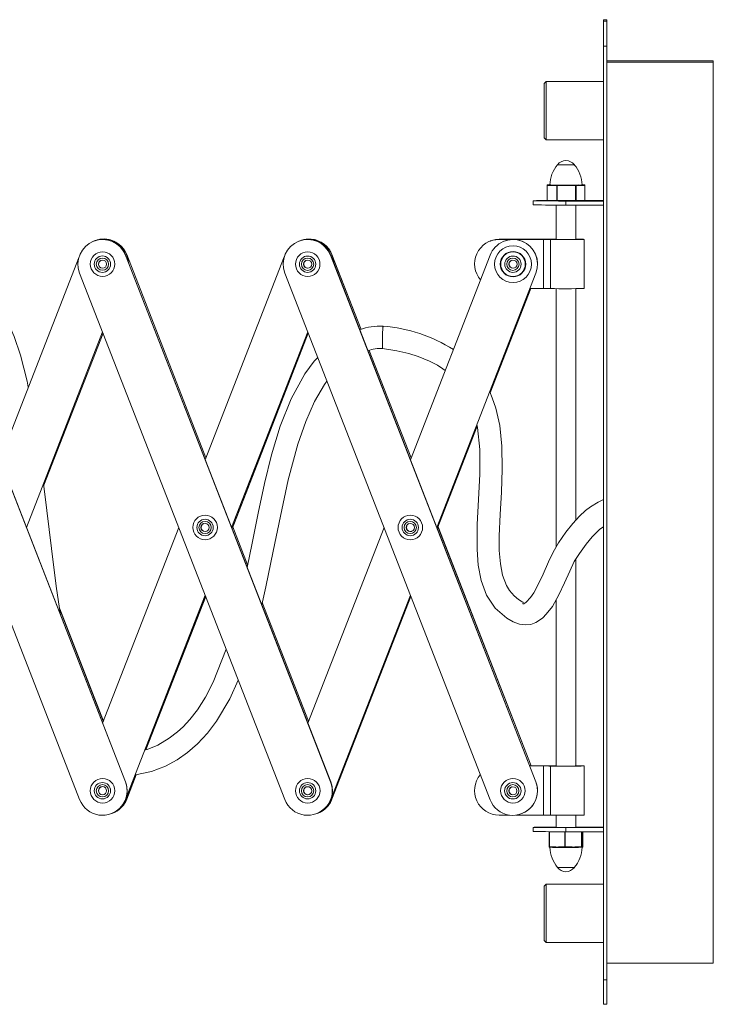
# Model space of a CAD drawing. Header units: millimetres. Extents: x -628 to -135, y -106 to 502.
# Tile 3 of 6: x -305 to -135, y -106 to 134. Entities that reach past the tile are written whole.
import ezdxf

# ---------------------------------------------------------------- set-up
doc = ezdxf.new("R2010")
doc.units = ezdxf.units.MM

msp = doc.modelspace()

# ---------------------------------------------------------------- linework, layer by layer
at = {"color": 7, "linetype": 'Continuous', "lineweight": 15}
for p, q in [((-162.3, -106.22), (-162.3, 134.18)), ((-162.3, 134.18), (-161.5, 134.18)), ((-162.3, 133.78), (-161.5, 133.78)), ((-161.5, -106.22), (-161.5, 134.18)), ((-162.3, 127.73), (-161.5, 127.73)), ((-161.5, 124.14), (-135.5, 124.14)), ((-161.5, 123.81), (-135.5, 123.81)), ((-135.5, 124.14), (-135.5, -96.18)), ((-176.3, 119.08), (-176.8, 118.58)), ((-176.8, 105.37), (-176.8, 118.58)), ((-162.3, 119.08), (-176.3, 119.08)), ((-176.3, 119.08), (-176.3, 104.87)), ((-176.8, 105.37), (-176.3, 104.87)), ((-176.3, 104.87), (-162.3, 104.87)), ((-175.45, 93.84), (-176, 93.83)), ((-176, 93.83), (-175.22, 93.82)), ((-175.2, 93.82), (-175.22, 93.82)), ((-175.21, 93.83), (-175.19, 93.82)), ((-174.4, 93.81), (-174.44, 93.81)), ((-174.43, 93.81), (-174.4, 93.81)), ((-174.4, 93.81), (-172.15, 93.8)), ((-174.4, 93.81), (-173.63, 93.79)), ((-174.4, 93.81), (-172.16, 93.79)), ((-173.63, 93.79), (-172.16, 93.79)), ((-172.11, 93.79), (-172.16, 93.79)), ((-172.15, 93.8), (-172.1, 93.8)), ((-170.65, 93.8), (-170.6, 93.81)), ((-170.6, 93.8), (-170.65, 93.79)), ((-170.6, 93.81), (-168.44, 93.82)), ((-170.6, 93.8), (-168.43, 93.81)), ((-170.6, 93.8), (-169.13, 93.8)), ((-169.13, 93.8), (-168.43, 93.81)), ((-168.44, 93.82), (-168.41, 93.82)), ((-168.4, 93.81), (-168.43, 93.81)), ((-167.72, 93.83), (-167.7, 93.83)), ((-167.69, 93.82), (-167.71, 93.82)), ((-167.69, 93.82), (-166.99, 93.83)), ((-166.99, 93.83), (-167.53, 93.84)), ((-176.1, 93.73), (-176.1, 90.08)), ((-176.08, 93.73), (-176.08, 90.08)), ((-175.28, 93.72), (-176.08, 93.73)), ((-173.71, 93.69), (-174.52, 93.71)), ((-173.71, 90.04), (-173.71, 93.69)), ((-173.63, 93.69), (-173.63, 90.04)), ((-172.1, 93.69), (-173.63, 93.69)), ((-169.13, 93.69), (-170.65, 93.69)), ((-169.13, 90.05), (-169.13, 93.69)), ((-168.32, 93.71), (-169.04, 93.7)), ((-169.04, 93.7), (-169.04, 90.05)), ((-166.91, 93.73), (-167.63, 93.72)), ((-166.91, 90.08), (-166.91, 93.73)), ((-166.89, 90.08), (-166.89, 93.73)), ((-179.5, 89.98), (-179.5, 88.98)), ((-176.08, 90.08), (-173.71, 90.04)), ((-173.63, 89.94), (-176, 89.98)), ((-173.63, 90.04), (-169.13, 90.05)), ((-169.13, 89.95), (-173.63, 89.94)), ((-171.5, 89.91), (-171.5, 88.91)), ((-162.3, 89.91), (-171.5, 89.91)), ((-166.99, 89.98), (-169.13, 89.95)), ((-169.04, 90.05), (-166.91, 90.08)), ((-162.3, 90.04), (-166.9, 90.04)), ((-173.9, 88.91), (-173.9, 80.53)), ((-171.5, 88.91), (-162.3, 88.91)), ((-169.1, 80.53), (-169.1, 88.91)), ((-286.86, 80.1), (-286.88, 80.09)), ((-286.86, 80.1), (-286.88, 80.09)), ((-286.58, 80.21), (-286.6, 80.2)), ((-286.54, 80.22), (-286.56, 80.22)), ((-282.48, 80.11), (-282.5, 80.1)), ((-282.2, 80.22), (-282.23, 80.21)), ((-236.74, 80.09), (-236.76, 80.08)), ((-236.73, 80.09), (-236.75, 80.09)), ((-236.45, 80.2), (-236.48, 80.19)), ((-236.42, 80.22), (-236.44, 80.21)), ((-232.36, 80.1), (-232.38, 80.09)), ((-232.08, 80.21), (-232.1, 80.2)), ((-189.99, 80.13), (-190.01, 80.12)), ((-189.94, 80.15), (-189.97, 80.14)), ((-187.79, 80.55), (-187.81, 80.54)), ((-187.81, 80.54), (-176.94, 80.54)), ((-187.79, 80.55), (-176.92, 80.55)), ((-176.9, 80.55), (-187.77, 80.56)), ((-187.75, 80.56), (-187.77, 80.56)), ((-176.88, 80.56), (-187.75, 80.56)), ((-186.6, 80.09), (-186.63, 80.08)), ((-186.03, 80.55), (-185.76, 80.56)), ((-185.77, 80.55), (-185.99, 80.55)), ((-185.95, 80.55), (-185.77, 80.55)), ((-175.36, 80.55), (-185.78, 80.55)), ((-185.77, 80.55), (-185.78, 80.55)), ((-185.76, 80.56), (-185.77, 80.55)), ((-175.36, 80.55), (-185.77, 80.55)), ((-185.77, 80.55), (-175.35, 80.55)), ((-185.76, 80.56), (-175.35, 80.55)), ((-182.23, 80.09), (-182.25, 80.08)), ((-176.94, 80.54), (-176.92, 80.55)), ((-176.94, 80.54), (-176.94, 68.54)), ((-176.9, 80.55), (-176.88, 80.56)), ((-175.36, 80.55), (-175.36, 80.55)), ((-175.35, 80.55), (-175.35, 80.55)), ((-174.43, 80.53), (-175.28, 80.53)), ((-175.28, 80.53), (-175.28, 68.53)), ((-175.18, 80.57), (-174.35, 80.57)), ((-174.75, 80.54), (-174.45, 80.54)), ((-174.71, 80.56), (-174.42, 80.56)), ((-173.9, 80.57), (-174.35, 80.57)), ((-168.15, 80.54), (-168.15, 80.55)), ((-167.05, 68.55), (-167.05, 80.55)), ((-329.24, 76.69), (-279.11, -51.89)), ((-329.22, 76.69), (-279.09, -51.88)), ((-309.74, 26.74), (-290.44, 76.26)), ((-285.23, 75.34), (-285.06, 75.44)), ((-279.09, 76.69), (-279.11, 76.68)), ((-279.11, 76.68), (-228.99, -51.89)), ((-279.09, 76.69), (-228.96, -51.89)), ((-278.8, 76.81), (-259.45, 27.18)), ((-278.77, 76.81), (-259.43, 27.21)), ((-259.62, 26.74), (-240.31, 76.25)), ((-235.11, 75.33), (-234.93, 75.43)), ((-228.97, 76.68), (-228.99, 76.67)), ((-228.99, 76.67), (-178.86, -51.9)), ((-228.97, 76.68), (-178.84, -51.89)), ((-228.66, 76.78), (-221.56, 58.56)), ((-228.65, 76.81), (-221.54, 58.57)), ((-209.49, 26.73), (-190.02, 76.67)), ((-184.96, 75.33), (-184.79, 75.43)), ((-290.29, -56.24), (-340.42, 72.33)), ((-240.16, -56.25), (-290.29, 72.32)), ((-190.04, -56.26), (-240.17, 72.31)), ((-178.84, 72.31), (-203.05, 10.21)), ((-178.82, 72.32), (-203.04, 10.19)), ((-178.82, 72.32), (-178.84, 72.31)), ((-180.08, 68.54), (-190.01, 43.06)), ((-180.06, 68.54), (-190, 43.04)), ((-180.29, 68.54), (-176.94, 68.54)), ((-173.9, 68.52), (-173.9, 5.39)), ((-169.1, 12.01), (-169.1, 68.52)), ((-284.69, 57.96), (-303.3, 10.23)), ((-284.68, 57.94), (-303.29, 10.2)), ((-234.57, 57.96), (-253.18, 10.22)), ((-234.56, 57.93), (-253.17, 10.2)), ((-216.17, 59.29), (-216.14, 59.35)), ((-284.58, 57.66), (-299.04, 20.55)), ((-284.57, 57.64), (-299.04, 20.51)), ((-234.45, 57.65), (-253.06, 9.92)), ((-234.44, 57.63), (-253.05, 9.9)), ((-219.57, 53.44), (-209.32, 27.17)), ((-219.54, 53.45), (-209.31, 27.2)), ((-193.16, 34.99), (-202.94, 9.91)), ((-193.15, 34.96), (-202.93, 9.89)), ((-284.68, -37.54), (-266.07, 10.19)), ((-260.17, 11.05), (-259.99, 11.15)), ((-252.88, 10.34), (-249.26, 1.05)), ((-252.87, 10.37), (-249.25, 1.09)), ((-234.55, -37.55), (-215.94, 10.18)), ((-202.76, 10.33), (-180.02, -48)), ((-202.74, 10.36), (-179.99, -48)), ((-209.23, 9.24), (-209.15, 9.27)), ((-169.1, -48.03), (-169.1, 2.41)), ((-259.63, -6.33), (-279.09, -56.24)), ((-259.62, -6.35), (-279.07, -56.23)), ((-259.51, -6.63), (-274.12, -44.09)), ((-259.5, -6.65), (-274.1, -44.09)), ((-209.5, -6.33), (-228.96, -56.25)), ((-209.5, -6.36), (-228.94, -56.24)), ((-209.39, -6.63), (-228.69, -56.14)), ((-209.38, -6.66), (-228.67, -56.13)), ((-245.69, -8.11), (-234.38, -37.11)), ((-245.68, -8.08), (-234.37, -37.08)), ((-173.9, -7.48), (-173.9, -48.03)), ((-295.17, -9.69), (-284.49, -37.07)), ((-295.15, -9.79), (-284.51, -37.1)), ((-180.36, -48), (-176.88, -48)), ((-180.36, -48.01), (-176.9, -48.01)), ((-180.36, -48.01), (-175.35, -48.01)), ((-180.35, -48.01), (-175.35, -48.02)), ((-176.92, -48.02), (-180.35, -48.02)), ((-175.36, -48.02), (-180.35, -48.02)), ((-175.36, -48.02), (-180.35, -48.02)), ((-176.94, -48.03), (-180.35, -48.03)), ((-176.94, -48.03), (-176.92, -48.02)), ((-176.94, -60.03), (-176.94, -48.03)), ((-176.9, -48.01), (-176.88, -48)), ((-175.36, -48.02), (-175.36, -48.02)), ((-175.35, -48.02), (-175.35, -48.01)), ((-174.43, -48.03), (-175.28, -48.04)), ((-175.28, -60.04), (-175.28, -48.04)), ((-175.18, -48), (-174.35, -48)), ((-174.75, -48.02), (-174.45, -48.02)), ((-174.71, -48.01), (-174.42, -48.01)), ((-174.35, -48), (-173.9, -48)), ((-168.15, -48.02), (-168.15, -48.02)), ((-167.05, -60.02), (-167.05, -48.02)), ((-276.48, -50.15), (-278.81, -56.13)), ((-276.46, -50.15), (-278.79, -56.12)), ((-279.09, -51.88), (-279.11, -51.89)), ((-228.96, -51.89), (-228.99, -51.89)), ((-178.84, -51.89), (-178.86, -51.9)), ((-285.23, -53.23), (-285.05, -53.13)), ((-235.1, -53.24), (-234.93, -53.14)), ((-184.98, -53.24), (-184.81, -53.15)), ((-279.07, -56.23), (-279.09, -56.24)), ((-278.79, -56.12), (-278.81, -56.13)), ((-228.94, -56.24), (-228.96, -56.25)), ((-228.67, -56.13), (-228.69, -56.14)), ((-282.5, -59.65), (-282.46, -59.63)), ((-282.2, -59.53), (-282.16, -59.52)), ((-232.38, -59.66), (-232.34, -59.64)), ((-232.08, -59.54), (-232.04, -59.52)), ((-185.26, -60.03), (-187.81, -60.03)), ((-176.94, -60.03), (-183.65, -60.03)), ((-182.26, -59.67), (-182.23, -59.66)), ((-173.9, -60.05), (-173.9, -63.03)), ((-169.1, -63.03), (-169.1, -60.05)), ((-179.5, -63.02), (-179.5, -64.02)), ((-175.6, -64.13), (-175.6, -67.78)), ((-171.76, -64.16), (-175.55, -64.13)), ((-175.55, -64.13), (-175.55, -67.78)), ((-171.76, -64.16), (-171.66, -64.16)), ((-171.76, -67.8), (-171.76, -64.16)), ((-167.66, -64.14), (-171.66, -64.16)), ((-171.66, -64.16), (-171.66, -67.8)), ((-171.5, -63.08), (-171.5, -64.08)), ((-162.3, -63.08), (-171.5, -63.08)), ((-171.5, -64.08), (-162.3, -64.08)), ((-162.3, -62.95), (-169.1, -62.95)), ((-167.66, -67.79), (-167.66, -64.14)), ((-167.39, -64.1), (-167.61, -64.14)), ((-167.61, -64.14), (-167.61, -67.79)), ((-167.39, -64.1), (-167.39, -64.08)), ((-167.39, -67.75), (-167.39, -64.1)), ((-167.39, -67.75), (-167.39, -64.1)), ((-175.55, -67.78), (-174.27, -67.79)), ((-175.5, -67.88), (-174.25, -67.89)), ((-174.26, -67.89), (-174.22, -67.89)), ((-174.21, -67.9), (-174.25, -67.9)), ((-173.05, -67.8), (-171.76, -67.8)), ((-173, -67.9), (-172.95, -67.9)), ((-172.95, -67.91), (-172.99, -67.91)), ((-172.95, -67.9), (-171.71, -67.9)), ((-172.95, -67.91), (-170.4, -67.91)), ((-171.76, -67.8), (-171.66, -67.8)), ((-171.71, -67.9), (-170.39, -67.9)), ((-171.66, -67.8), (-170.31, -67.8)), ((-170.4, -67.9), (-170.35, -67.9)), ((-170.35, -67.91), (-170.4, -67.91)), ((-169.06, -67.89), (-169.02, -67.89)), ((-169.02, -67.9), (-169.06, -67.9)), ((-169.02, -67.79), (-167.66, -67.79)), ((-169.02, -67.89), (-167.71, -67.89)), ((-167.69, -67.89), (-167.62, -67.87)), ((-167.65, -67.88), (-167.69, -67.89)), ((-167.63, -67.88), (-167.65, -67.88)), ((-167.61, -67.79), (-167.53, -67.77)), ((-167.55, -67.86), (-167.48, -67.85)), ((-167.47, -67.76), (-167.39, -67.75)), ((-176.3, -76.91), (-176.8, -77.41)), ((-162.3, -76.91), (-176.3, -76.91)), ((-176.3, -76.91), (-176.3, -91.12)), ((-176.8, -90.62), (-176.8, -77.41)), ((-176.8, -90.62), (-176.3, -91.12)), ((-176.3, -91.12), (-162.3, -91.12)), ((-161.5, -96.18), (-135.5, -96.18)), ((-162.3, -100.27), (-161.5, -100.27)), ((-162.3, -106.22), (-161.5, -106.22))]:
    msp.add_line(p, q, dxfattribs=at)
at = {"color": 8, "linetype": 'Continuous', "lineweight": 15}
for p, q in [((-175.45, 93.84), (-176, 93.83)), ((-166.99, 93.83), (-167.53, 93.84)), ((-176.9, 80.55), (-176.9, 80.55)), ((-175.36, 80.54), (-175.36, 80.55)), ((-175.35, 80.55), (-175.35, 80.55)), ((-174.75, 80.54), (-174.75, 80.54)), ((-174.42, 80.54), (-174.42, 80.56)), ((-174.35, 80.57), (-174.35, 80.56)), ((-278.77, 76.81), (-278.8, 76.81)), ((-228.65, 76.81), (-228.67, 76.8)), ((-176.9, -48.01), (-176.9, -48.01)), ((-175.36, -48.02), (-175.36, -48.02)), ((-175.35, -48.02), (-175.35, -48.02)), ((-174.75, -48.03), (-174.75, -48.02)), ((-174.42, -48.02), (-174.42, -48.01)), ((-174.35, -48), (-174.35, -48)), ((-167.39, -64.1), (-167.39, -64.08)), ((-167.39, -64.1), (-167.39, -64.1)), ((-167.39, -67.75), (-167.39, -67.75))]:
    msp.add_line(p, q, dxfattribs=at)
at = {"color": 8, "linetype": 'Continuous', "lineweight": 15, "flags": 128}
msp.add_lwpolyline([(-173.55, 98.77), (-173.55, 98.77), (-173.39, 98.76), (-172.95, 98.76), (-172.28, 98.75), (-171.5, 98.75), (-170.71, 98.75), (-170.04, 98.76), (-169.6, 98.76), (-169.44, 98.77)], dxfattribs=at)
at = {"color": 7, "linetype": 'Continuous', "lineweight": 15, "flags": 128}
for points in [[(-175.22, 93.82), (-175.32, 93.82), (-175.4, 93.82), (-175.45, 93.82), (-175.47, 93.83), (-175.47, 93.83), (-175.44, 93.83), (-175.43, 93.83)], [(-167.56, 93.83), (-167.54, 93.83), (-167.52, 93.83), (-167.52, 93.83), (-167.55, 93.82), (-167.61, 93.82), (-167.69, 93.82)], [(-176.09, 90.03), (-176.48, 90.03), (-177.75, 90.02), (-178.7, 90.01), (-179.29, 89.99), (-179.5, 89.98), (-179.29, 89.96), (-178.7, 89.95), (-177.75, 89.94), (-176.48, 89.93), (-174.97, 89.92), (-173.28, 89.91), (-171.5, 89.91)], [(-187.79, 80.55), (-189.34, 80.34), (-189.99, 80.13)], [(-189.97, 80.14), (-189.32, 80.35), (-187.77, 80.56)], [(-189.94, 80.15), (-189.3, 80.36), (-187.75, 80.56)], [(-184.87, 80.56), (-184.26, 80.61), (-183.39, 80.56)], [(-184.83, 80.56), (-184.28, 80.6), (-183.48, 80.56)], [(-175.28, 80.53), (-174.47, 80.52), (-173.42, 80.52), (-172.22, 80.51), (-170.95, 80.51), (-169.73, 80.52), (-168.65, 80.52), (-167.8, 80.53), (-167.25, 80.54), (-167.05, 80.55), (-167.2, 80.56), (-167.7, 80.57), (-168.51, 80.58), (-169.1, 80.58)], [(-173.9, 80.58), (-174.33, 80.58), (-175.18, 80.57)], [(-169.1, 80.57), (-168.53, 80.56), (-168.18, 80.55), (-168.21, 80.54), (-168.6, 80.54), (-169.33, 80.53), (-170.3, 80.52), (-171.41, 80.52), (-172.52, 80.52), (-173.52, 80.53), (-174.29, 80.53), (-174.75, 80.54), (-174.75, 80.54)], [(-174.71, 80.56), (-174.21, 80.57), (-173.9, 80.57)], [(-169.1, 80.57), (-168.62, 80.56), (-168.45, 80.55), (-168.66, 80.54), (-169.24, 80.53), (-170.11, 80.53), (-171.16, 80.52), (-172.24, 80.52), (-173.24, 80.53), (-174.01, 80.53), (-174.45, 80.54), (-174.45, 80.54)], [(-174.43, 80.53), (-173.71, 80.53), (-172.76, 80.52), (-171.69, 80.52), (-170.59, 80.52), (-169.59, 80.53), (-168.78, 80.53), (-168.25, 80.54), (-168.05, 80.55), (-168.2, 80.56), (-168.69, 80.57), (-169.1, 80.57)], [(-174.42, 80.56), (-173.93, 80.56), (-173.9, 80.57)], [(-302.83, 44.48), (-303.11, 45.92), (-304.75, 52.25), (-306.3, 56.86), (-308.1, 60.86), (-310.22, 64.27), (-312.23, 66.45), (-314.84, 68.07), (-316.39, 68.52), (-317.96, 68.63), (-319.31, 68.47), (-320.4, 68.18), (-322.12, 67.41), (-323.95, 66.21), (-324.82, 65.42)], [(-216.3, 57.6), (-216.28, 57.85), (-216.27, 58.09)], [(-216.27, 58.09), (-216.26, 58.31), (-216.25, 58.52)], [(-216.25, 58.52), (-216.23, 58.7), (-216.22, 58.87)], [(-216.22, 58.87), (-216.2, 59), (-216.19, 59.13)], [(-216.19, 59.13), (-216.18, 59.22), (-216.17, 59.29)], [(-216.33, 56.5), (-216.35, 55.68), (-216.35, 54.96)], [(-216.33, 56.5), (-216.33, 56.77), (-216.32, 57.06)], [(-216.32, 57.06), (-216.31, 57.33), (-216.3, 57.6)], [(-216.34, 54.58), (-216.34, 54.76), (-216.35, 54.96)], [(-216.33, 54.28), (-216.34, 54.42), (-216.34, 54.58)], [(-216.31, 54.07), (-216.32, 54.16), (-216.33, 54.28)], [(-216.29, 53.96), (-216.3, 54), (-216.31, 54.07)], [(-216.27, 53.93), (-216.28, 53.93), (-216.29, 53.96)], [(-216.27, 53.93), (-212.78, 53.36), (-209.9, 52.68), (-207.56, 51.94), (-204.84, 50.82), (-202.91, 49.79), (-201.58, 48.93), (-201, 48.5)], [(-232.14, 51.72), (-232.97, 50.84), (-235.29, 47.72), (-238.66, 41.57), (-241.29, 34.92), (-243.39, 27.97), (-245.14, 20.9), (-246.69, 13.66), (-248.17, 6.34), (-249.38, 0.47)], [(-245.82, -8.67), (-244.8, -4.33), (-242.99, 4.4), (-241.26, 12.99), (-239.32, 21.81), (-236.98, 30.53), (-235.07, 36.05), (-232.9, 40.97), (-230.45, 45.15), (-229.88, 45.92)], [(-162.3, 17), (-163.66, 16.37), (-165.53, 15.22), (-166.71, 14.32), (-168.21, 12.97), (-169.85, 11.2), (-171.54, 9.02), (-173.28, 6.48), (-174.59, 4.18), (-175.74, 1.8), (-177.09, -1.16), (-178.53, -4.24), (-179.31, -5.74), (-180.12, -6.87), (-181.24, -8.07), (-181.56, -8.31), (-181.82, -8.44), (-181.91, -8.46), (-181.95, -8.45), (-181.98, -8.44), (-181.99, -8.42), (-182.01, -8.4), (-182.01, -8.38), (-182.01, -8.35), (-181.95, -8.22), (-181.93, -8.16), (-181.92, -8.15), (-181.92, -8.13), (-181.93, -8.12), (-181.93, -8.1), (-181.96, -8.07), (-182.19, -7.93), (-182.47, -7.77), (-183.08, -7.38), (-184.15, -6.52), (-185.29, -5.22), (-186.04, -3.96), (-186.97, -1.45), (-187.51, 1.35), (-187.77, 4.6), (-187.8, 8.2), (-187.59, 13.39), (-187.27, 18.86), (-187.04, 24.43), (-187.12, 30.03), (-187.66, 35.1), (-188.61, 39.31), (-189.49, 41.89), (-190.13, 43.32)], [(-193.24, 35.34), (-193.07, 34.58), (-192.51, 29.23), (-192.5, 23.23), (-192.82, 17.07), (-193.15, 10.95), (-193.21, 4.86), (-192.93, 1.02), (-192.22, -2.74), (-190.9, -6.31), (-188.79, -9.47), (-185.94, -11.94), (-184.38, -12.82), (-182.83, -13.38), (-181.38, -13.59), (-180.06, -13.46), (-178.89, -13.03), (-177.95, -12.45), (-177.17, -11.82), (-176.3, -10.95), (-174.75, -9.07), (-173.25, -6.26), (-171.86, -3.28), (-170.56, -0.44), (-169.45, 1.86), (-168.19, 3.84), (-166.59, 6.09), (-165.07, 7.95), (-163.18, 9.77), (-162.3, 10.36)], [(-294.94, -11.21), (-295.99, -4.11), (-297.16, 5.05), (-298.28, 14.38), (-299.1, 20.97)], [(-254.48, -19.53), (-257.64, -27.53), (-259.58, -31.25), (-261.53, -34.3), (-263.36, -36.67), (-265.02, -38.45), (-266.38, -39.71), (-268.4, -41.27), (-271.21, -42.93), (-273.79, -44.01), (-274.36, -44.16)], [(-276.71, -50.19), (-276.67, -50.19), (-272.75, -49.39), (-269.32, -48.07), (-266.49, -46.53), (-263.96, -44.77), (-261.47, -42.61), (-259.07, -40.04), (-256.82, -37.09), (-253.6, -31.67), (-251.54, -27.08)], [(-169.1, -47.99), (-168.51, -47.99), (-167.7, -48), (-167.2, -48.01), (-167.05, -48.02), (-167.25, -48.03), (-167.8, -48.04), (-168.65, -48.05), (-169.73, -48.05), (-170.95, -48.05), (-172.22, -48.05), (-173.42, -48.05), (-174.47, -48.04), (-175.28, -48.04), (-175.28, -48.04)], [(-175.18, -48), (-174.33, -47.99), (-173.9, -47.99)], [(-169.1, -48), (-168.53, -48), (-168.18, -48.01), (-168.21, -48.02), (-168.6, -48.03), (-169.33, -48.04), (-170.3, -48.04), (-171.41, -48.05), (-172.52, -48.04), (-173.52, -48.04), (-174.29, -48.03), (-174.75, -48.02), (-174.75, -48.02)], [(-174.71, -48.01), (-174.21, -48), (-173.9, -48)], [(-169.1, -48), (-168.62, -48.01), (-168.45, -48.02), (-168.66, -48.03), (-169.24, -48.03), (-170.11, -48.04), (-171.16, -48.04), (-172.24, -48.04), (-173.24, -48.04), (-174.01, -48.03), (-174.45, -48.02), (-174.45, -48.02)], [(-169.1, -48), (-168.69, -48), (-168.2, -48.01), (-168.05, -48.02), (-168.25, -48.03), (-168.78, -48.03), (-169.59, -48.04), (-170.59, -48.05), (-171.69, -48.05), (-172.76, -48.04), (-173.71, -48.04), (-174.43, -48.03), (-174.43, -48.03)], [(-174.42, -48.01), (-173.93, -48), (-173.9, -48)], [(-173.9, -62.95), (-174.97, -62.96), (-176.48, -62.96), (-177.75, -62.97), (-178.7, -62.99), (-179.29, -63), (-179.5, -63.02), (-179.29, -63.03), (-178.7, -63.05), (-177.75, -63.06), (-176.48, -63.07), (-174.97, -63.08), (-173.28, -63.08), (-171.5, -63.08)], [(-168.9, -63.02), (-169.07, -63.02), (-169.57, -63.03), (-170.34, -63.04), (-171.26, -63.04), (-172.21, -63.04), (-173.06, -63.03), (-173.71, -63.03), (-174.05, -63.02), (-174.05, -63.01), (-173.9, -63.01)], [(-169.1, -63.01), (-169.07, -63.01), (-168.9, -63.02)], [(-175.5, -67.88), (-175.51, -67.88), (-175.52, -67.88), (-175.53, -67.87), (-175.54, -67.86), (-175.54, -67.84), (-175.55, -67.82), (-175.55, -67.8), (-175.55, -67.78)], [(-172.95, -67.91), (-172.95, -67.91), (-172.95, -67.9), (-172.95, -67.9), (-172.95, -67.9), (-172.95, -67.9), (-172.95, -67.9), (-172.95, -67.9), (-172.95, -67.9)], [(-171.71, -67.9), (-171.72, -67.9), (-171.73, -67.9), (-171.74, -67.89), (-171.75, -67.88), (-171.75, -67.86), (-171.76, -67.84), (-171.76, -67.82), (-171.76, -67.8)], [(-171.71, -67.9), (-171.7, -67.9), (-171.69, -67.9), (-171.68, -67.89), (-171.68, -67.88), (-171.67, -67.86), (-171.67, -67.84), (-171.66, -67.82), (-171.66, -67.8)], [(-170.4, -67.91), (-170.4, -67.91), (-170.4, -67.9), (-170.4, -67.9), (-170.4, -67.9), (-170.4, -67.9), (-170.4, -67.9), (-170.4, -67.9), (-170.4, -67.9)], [(-169.02, -67.89), (-169.02, -67.89), (-169.02, -67.89), (-169.02, -67.89), (-169.02, -67.9), (-169.02, -67.9), (-169.02, -67.9), (-169.02, -67.9), (-169.02, -67.9)], [(-167.71, -67.89), (-167.7, -67.89), (-167.69, -67.88), (-167.68, -67.87), (-167.67, -67.86), (-167.67, -67.84), (-167.66, -67.83), (-167.66, -67.81), (-167.66, -67.79)], [(-167.63, -67.87), (-167.59, -67.87), (-167.53, -67.87), (-167.56, -67.86)], [(-167.54, -67.87), (-167.53, -67.87), (-167.63, -67.88)], [(-167.53, -67.77), (-167.53, -67.78), (-167.51, -67.79), (-167.48, -67.78), (-167.47, -67.76)]]:
    msp.add_lwpolyline(points, dxfattribs=at)
at = {"color": 7, "linetype": 'Continuous', "lineweight": 15}
for centre, radius in [((-284.7, 74.5), 3), ((-234.58, 74.49), 3), ((-184.43, 74.49), 4.5), ((-184.43, 74.49), 3.1), ((-184.43, 74.49), 3), ((-184.43, 74.49), 3), ((-284.72, 74.49), 2), ((-284.72, 74.49), 1.5), ((-284.71, 74.5), 1), ((-234.6, 74.48), 2), ((-234.6, 74.48), 1.5), ((-234.59, 74.49), 1), ((-184.45, 74.48), 2), ((-184.45, 74.48), 1.5), ((-184.44, 74.49), 1), ((-259.64, 10.21), 3), ((-259.66, 10.2), 2), ((-209.51, 10.2), 3), ((-209.53, 10.2), 2), ((-259.66, 10.2), 1.5), ((-259.65, 10.21), 1), ((-209.54, 10.2), 1.5), ((-209.52, 10.2), 1), ((-284.7, -54.07), 3), ((-284.72, -54.07), 2), ((-284.72, -54.07), 1.5), ((-234.57, -54.07), 3), ((-234.6, -54.08), 2), ((-234.6, -54.08), 1.5), ((-184.45, -54.08), 3), ((-184.47, -54.09), 2), ((-184.47, -54.09), 1.5), ((-284.71, -54.07), 1), ((-234.59, -54.08), 1), ((-184.46, -54.09), 1)]:
    msp.add_circle(centre, radius, dxfattribs=at)
for centre, radius, start, end in [((-167.6, 93.66), 7.83, 139.2538, 178.7038), ((-171.27, 96.88), 2.96, 94.2996, 140.2632), ((-171.72, 96.88), 2.96, 39.7334, 85.7038), ((-175.47, 93.6), 7.93, 1.7179, 40.5973), ((-176, 93.73), 0.1, 90.8905, 180), ((-175.99, 93.73), 0.094, 95.3039, 184.1667), ((-175.24, 95.83), 2.01, 263.7722, 270.9032), ((-175.19, 93.72), 0.0957, 100.8201, 183.6002), ((-175.22, 93.83), 0.0097, 272.0112, 359.1973), ((-174.55, 114.06), 20.25, 268.1429, 270.3059), ((-175.2, 93.83), 0.00982, 277.3591, 358.6965), ((-174.68, 103.98), 10.17, 267.0759, 271.3728), ((-174.42, 93.71), 0.0957, 100.8201, 183.6002), ((-174.44, 93.81), 0.00912, 285.5761, 4.7585), ((-174.41, 93.81), 0.00892, 280.1519, 5.2255), ((-173.62, 93.7), 0.094, 95.3039, 184.1667), ((-174.49, 93.72), 0.865, 358.3553, 5.0397), ((-172.17, 93.8), 0.016, 332.4346, 7.9747), ((-172.12, 93.8), 0.0204, 337.0013, 4.4903), ((-173.15, 93.72), 1.04, 358.8004, 4.3088), ((-171.4, 171.55), 77.76, 269.4787, 270.55), ((-171.39, 139.55), 45.75, 269.1062, 270.9224), ((-170.64, 93.8), 0.0156, 174.02, 210.6612), ((-171.69, 93.72), 1.04, 358.8004, 4.3088), ((-170.59, 93.8), 0.0127, 170.2067, 216.0873), ((-169.99, 93.72), 0.865, 358.3553, 5.0397), ((-169.14, 93.7), 0.0951, 356.6575, 85.8527), ((-168.43, 93.82), 0.00903, 175.8848, 261.6788), ((-168.22, 104.01), 10.2, 268.958, 272.8231), ((-168.4, 93.82), 0.0092, 176.2258, 256.3323), ((-168.26, 106.91), 13.11, 269.3835, 272.3976), ((-168.41, 93.71), 0.0964, 357.1013, 80.4241), ((-167.71, 93.83), 0.00989, 181.7676, 263.3402), ((-167.72, 93.72), 0.0964, 357.1013, 80.4241), ((-167.68, 94.91), 1.08, 268.5893, 277.8218), ((-167.69, 93.83), 0.00979, 181.3805, 268.6005), ((-166.99, 93.73), 0.1, 0, 89.2244), ((-167, 93.73), 0.0951, 356.6575, 85.8527), ((-174.97, 88.52), 5.2, 85.0088, 93.44), ((-173.64, 101.09), 7.39, 269.4008, 270.0833), ((-171.37, 74.93), 18.77, 87.7954, 92.2332), ((-169.12, 100.32), 6.63, 269.9284, 270.6639), ((-167.91, 89.5), 4.23, 86.213, 95.568), ((-173.2, 363.4), 274.49, 268.6857, 270.3557), ((-176, 90.08), 0.1, 180, 269.2244), ((-175.99, 90.07), 0.0929, 175.6896, 265.3372), ((-173.64, 97.44), 7.39, 269.4008, 270.0833), ((-173.62, 90.04), 0.0929, 175.6896, 265.3372), ((-174.44, 90.02), 0.814, 354.7787, 1.7691), ((-169.94, 90.02), 0.814, 354.7787, 1.7691), ((-169.12, 96.67), 6.63, 269.9284, 270.6639), ((-169.13, 90.04), 0.0941, 273.5785, 3.4607), ((-166.99, 90.08), 0.1, 270.8905, 0), ((-167, 90.07), 0.0941, 273.5785, 3.4607), ((-284.7, 74.5), 6, 111.3078, 201.3072), ((-284.68, 74.51), 6, 68.6865, 111.4644), ((-284.7, 74.5), 6, 21.2922, 111.2914), ((-284.66, 74.52), 6, 68.6865, 111.4644), ((-284.68, 74.51), 6, 21.2922, 111.2914), ((-284.41, 74.62), 6, 68.6865, 112.8844), ((-284.38, 74.63), 6, 68.6865, 111.4644), ((-284.38, 74.63), 6, 21.2922, 111.2914), ((-284.36, 74.64), 6, 21.2922, 111.2914), ((-284.68, 74.51), 6, 21.0929, 68.6843), ((-284.66, 74.52), 6, 16.2924, 68.6842), ((-284.41, 74.62), 6, 3.1932, 68.6838), ((-284.39, 74.63), 6, 2.5037, 68.6838), ((-234.58, 74.49), 6, 111.3067, 201.3061), ((-234.58, 74.49), 6, 21.2911, 111.2903), ((-234.56, 74.5), 6, 68.6853, 111.4644), ((-234.56, 74.5), 6, 21.2911, 111.2903), ((-234.54, 74.51), 6, 68.6853, 111.4644), ((-234.28, 74.61), 6, 68.6853, 112.8844), ((-234.26, 74.62), 6, 68.6853, 111.4644), ((-234.26, 74.62), 6, 21.2911, 111.2903), ((-234.24, 74.63), 6, 21.2911, 111.2903), ((-234.56, 74.5), 6, 21.0918, 68.6831), ((-234.54, 74.51), 6, 16.2913, 68.683), ((-234.28, 74.61), 6, 3.1921, 68.6826), ((-234.26, 74.62), 6, 2.5026, 68.6826), ((-187.81, 74.54), 6, 90.0029, 220.5406), ((-184.43, 74.5), 6, 68.6837, 158.7031), ((-184.41, 74.5), 6, 68.6841, 111.4644), ((-184.43, 74.49), 6, 338.7019, 68.6812), ((-184.41, 74.5), 6, 338.7019, 68.6812), ((-176.8, -62.04), 142.58, 89.3921, 90.0592), ((-176.7, -133.32), 213.87, 89.3921, 90.0592), ((-176.62, 310.58), 230.03, 269.9305, 270.5653), ((-176.69, 233.91), 153.35, 269.9305, 270.5653), ((-175.2, 35.82), 44.73, 89.0398, 90.1947), ((-175.26, 49.94), 30.6, 89.0398, 90.1947), ((-175.19, 130.39), 49.84, 269.815, 270.8858), ((-175.24, 114.65), 34.1, 269.815, 270.8858), ((-284.7, 74.5), 1, 111.4758, 291.455), ((-284.66, 74.52), 1, 124.7962, 289.5648), ((-234.58, 74.49), 1, 111.4758, 291.455), ((-234.54, 74.51), 1, 124.7962, 289.5518), ((-184.43, 74.49), 1, 111.4758, 291.455), ((-184.39, 74.51), 1, 124.7962, 289.5257), ((-176.8, -74.04), 142.58, 89.3921, 90.0592), ((-171.69, 291.05), 222.55, 269.0753, 271.1964), ((-216.82, 45.1), 14.28, 87.2432, 110.6724), ((-219.09, 21.98), 37.5, 57.6067, 85.4869), ((-216.84, 45.63), 8.3, 86.0888, 111.4287), ((-259.64, 10.21), 1, 111.4758, 291.455), ((-259.6, 10.23), 1, 124.7962, 289.5522), ((-209.51, 10.2), 1, 111.478, 286.3057), ((-209.47, 10.22), 1, 113.3763, 289.5545), ((-176.8, -190.61), 142.58, 89.3921, 90.0592), ((-176.7, -261.89), 213.87, 89.3921, 90.0592), ((-176.62, 182.01), 230.03, 269.9305, 270.5653), ((-176.69, 105.35), 153.35, 269.9305, 270.5653), ((-175.26, -78.62), 30.6, 89.0398, 90.1947), ((-175.2, -92.75), 44.73, 89.0398, 90.1947), ((-175.19, 1.82), 49.84, 269.815, 270.8858), ((-175.24, -13.91), 34.1, 269.815, 270.8858), ((-187.81, -54.03), 6, 140.079, 269.9824), ((-284.7, -54.07), 6, 201.2887, 21.3128), ((-284.68, -54.06), 6, 291.4729, 21.3083), ((-234.57, -54.07), 6, 201.2876, 21.3117), ((-234.55, -54.07), 6, 291.4729, 21.3072), ((-184.45, -54.08), 6, 201.2865, 21.3106), ((-184.43, -54.07), 6, 291.4729, 21.3061), ((-284.7, -54.07), 1, 111.4758, 291.455), ((-284.66, -54.05), 1, 124.7962, 289.5373), ((-234.57, -54.07), 1, 111.4758, 291.455), ((-234.53, -54.06), 1, 124.7962, 289.5519), ((-184.45, -54.08), 1, 111.4758, 291.455), ((-184.41, -54.07), 1, 124.7962, 289.5555), ((-284.68, -54.06), 6, 291.4665, 338.7036), ((-284.65, -54.05), 6, 291.4665, 338.7036), ((-284.4, -53.95), 6, 290.0471, 338.7037), ((-284.38, -53.94), 6, 291.4674, 338.7027), ((-284.38, -53.94), 6, 291.4665, 338.7036), ((-284.36, -53.93), 6, 291.4677, 342.9894), ((-234.55, -54.07), 6, 291.4665, 338.7024), ((-234.53, -54.06), 6, 291.4665, 338.7024), ((-234.28, -53.96), 6, 290.0471, 338.7025), ((-234.25, -53.95), 6, 291.4674, 338.7015), ((-234.25, -53.95), 6, 291.4665, 338.7024), ((-234.23, -53.94), 6, 291.4677, 342.9881), ((-176.8, -202.61), 142.58, 89.3921, 90.0592), ((-171.69, 162.48), 222.55, 269.0753, 271.1964), ((-173.2, 210.41), 274.49, 268.6857, 270.3557), ((-175.5, -64.13), 0.1, 143.3338, 180), ((-167.65, -62.65), 1.48, 269.7035, 271.7889), ((-175.5, -67.78), 0.1, 180, 269.6922), ((-167.49, -67.63), 7.95, 181.6969, 220.6665), ((-174.04, -15.17), 52.73, 268.6057, 269.7726), ((-173.59, -54.5), 13.31, 267.0566, 272.3277), ((-174.18, -67.81), 0.0937, 170.3342, 242.5896), ((-174.26, -67.9), 0.00865, 353.4904, 78.9562), ((-174.05, -150.58), 82.69, 89.2682, 90.1162), ((-174.22, -67.9), 0.00913, 355.4106, 72.5922), ((-173.83, -110.7), 42.8, 88.875, 90.5093), ((-172.95, -67.81), 0.0937, 170.3342, 242.5896), ((-173, -67.9), 0.0101, 349.502, 49.0202), ((-170.4, -67.82), 0.098, 303.8809, 10.3154), ((-169.29, -163.9), 96.01, 89.8616, 90.633), ((-169.52, -111.84), 43.94, 89.4067, 91.0879), ((-170.34, -67.91), 0.0117, 140.6914, 189.8783), ((-169.73, -52.97), 14.84, 267.7517, 272.7429), ((-175.39, -67.7), 7.84, 319.2843, 358.7539), ((-169.11, -67.81), 0.098, 303.8809, 10.3154), ((-169.05, -67.9), 0.00911, 111.5227, 186.0084), ((-169.47, 24.02), 91.92, 270.2784, 271.0687), ((-167.71, -67.79), 0.1, 270.2473, 280.0197), ((-167.65, -66.3), 1.48, 269.7035, 271.7889), ((-167.49, -67.75), 0.1, 280.0197, 0), ((-171.27, -70.92), 2.96, 219.7436, 265.6937), ((-171.72, -70.92), 2.96, 274.2956, 320.2674)]:
    msp.add_arc(centre, radius, start, end, dxfattribs=at)
at = {"color": 8, "linetype": 'Continuous', "lineweight": 15}
for centre, radius, start, end in [((-176.08, 93.9), 0.177, 265.8957, 270.7303), ((-166.9, 93.86), 0.128, 269.2206, 274.582), ((-176.09, 90.22), 0.143, 265.3146, 271.3115), ((-166.9, 90.21), 0.128, 269.2206, 274.582), ((-175.56, -63.19), 0.947, 267.7316, 270.5136), ((-175.39, -64.13), 0.16, 158.7961, 180.787), ((-171.62, -64.15), 0.147, 152.8308, 181.7501), ((-171.83, -64.15), 0.167, 358.2879, 23.3786), ((-167.86, -64.14), 0.195, 359.6012, 15.6992), ((-167.71, -64.14), 0.1, 359.9995, 32.2856), ((-175.56, -66.84), 0.947, 267.7316, 270.5136), ((-167.71, -67.79), 0.0999, 280.0418, 0.0317), ((-167.64, -67.88), 0.0101, 134.4756, 177.5899), ((-167.62, -67.88), 0.00994, 117.3013, 177.9784), ((-167.63, -67.77), 0.0999, 280.0435, 0.03), ((-167.57, -67.76), 0.0999, 280.0435, 0.03), ((-167.49, -67.75), 0.0999, 280.0418, 0.0317), ((-171.5, 13.64), 86.48, 268.64, 271.3605)]:
    msp.add_arc(centre, radius, start, end, dxfattribs=at)

doc.saveas('drawing.dxf')
